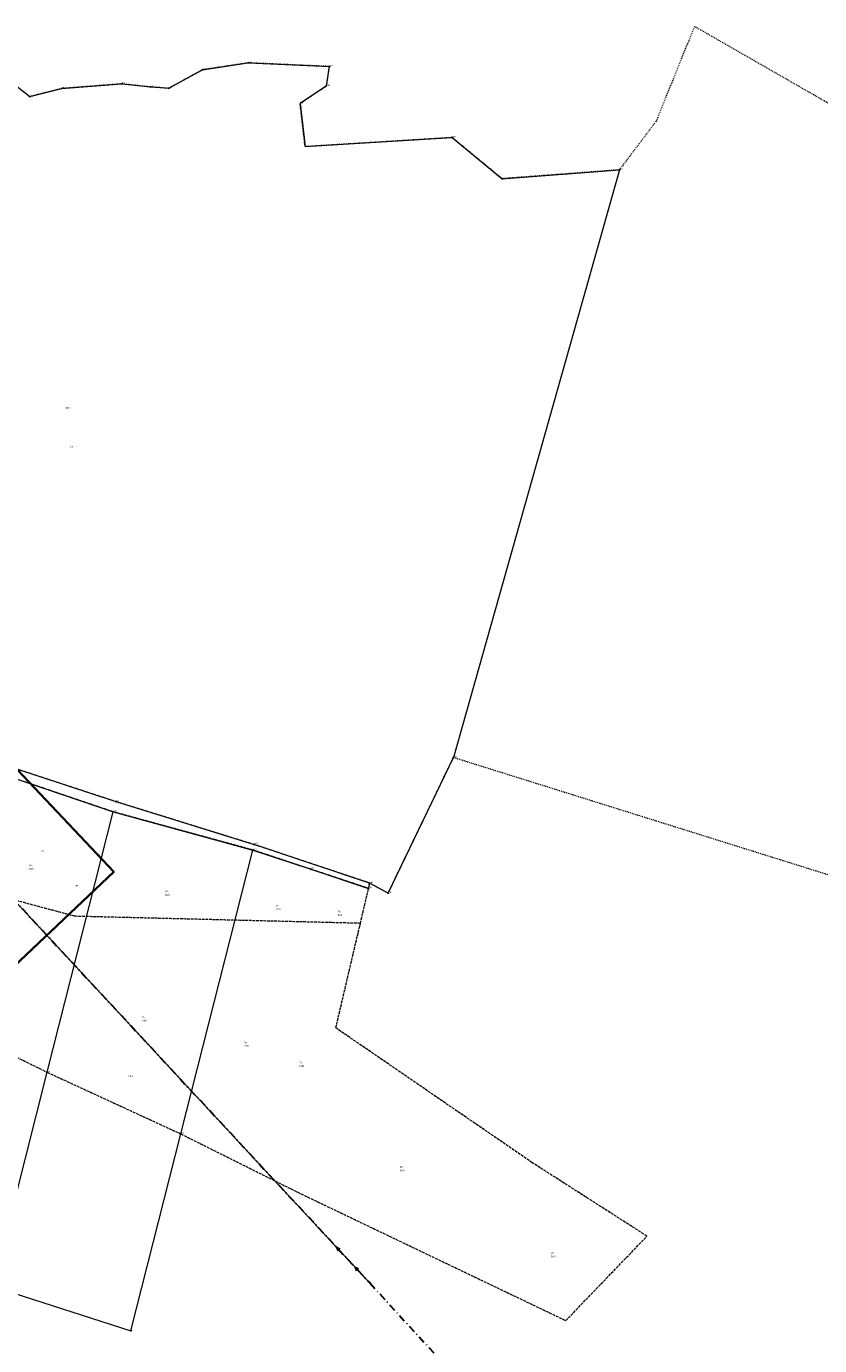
# Model space of a CAD drawing. Header units: metres. Extents: x 6524698 to 6533081, y 5883213 to 5896811.
# Tile 26 of 167: x 6529701 to 6530139, y 5885958 to 5886685. Entities that reach past the tile are written whole.
import ezdxf
from ezdxf.enums import TextEntityAlignment as Align

# ---------------------------------------------------------------- set-up
doc = ezdxf.new("R2010")
doc.units = ezdxf.units.M
doc.header["$MEASUREMENT"] = 0
for name, pattern in [('DASHDOT', [4, 2, -0.9, 0.2, -0.9]), ('mapa zasadnicza$0$219-500', [0]), ('mapa zasadnicza$0$egkk-500', [2, 1.5, -0.5]), ('mapa zasadnicza$0$egug-500', [1, 0.5, -0.5]), ('mapa zasadnicza$0$suep_wn_500', [0])]:
    doc.linetypes.add(name, pattern=pattern)
doc.layers.get('0').update_dxf_attribs({"lineweight": 0})
doc.layers.add('_trasa_os', color=1, linetype='DASHDOT', lineweight=30)
for name, color, linetype in [('mapa zasadnicza$0$000 Inne (niezydentyfikowane)', 7, 'Continuous'), ('mapa zasadnicza$0$202-punkt graniczny', 7, 'Continuous'), ('mapa zasadnicza$0$202-punkt graniczny-Atr103', 7, 'Continuous'), ('mapa zasadnicza$0$203-punkt graniczny', 7, 'Continuous'), ('mapa zasadnicza$0$203-punkt graniczny-Atr104', 7, 'Continuous'), ('mapa zasadnicza$0$209-oznaczenie konturu klasyfikacyjnego', 7, 'Continuous'), ('mapa zasadnicza$0$210-oznaczenie konturu użytku gruntowego', 7, 'Continuous'), ('mapa zasadnicza$0$211-numer działki ewidencyjnej', 7, 'Continuous'), ('mapa zasadnicza$0$217-kontur klasyfikacyjny', 7, 'Continuous'), ('mapa zasadnicza$0$218-kontur użytku gruntowego', 7, 'Continuous'), ('mapa zasadnicza$0$219-działka ewidencyjna', 7, 'Continuous'), ('mapa zasadnicza$0$pikieta naturalna', 7, 'Continuous'), ('mapa zasadnicza$0$pikieta naturalna-Atr2', 7, 'Continuous'), ('mapa zasadnicza$0$przewód elektroenergetyczny wysokiego napięcia', 7, 'Continuous')]:
    doc.layers.add(name, color=color, linetype=linetype)
doc.styles.add('mapa zasadnicza$0$STANDARD', font='Working1250', dxfattribs={"width": 0.75})

# ---------------------------------------------------------------- blocks, each defined once
blk = doc.blocks.new('mapa zasadnicza$0$203')
at = {"linetype": 'Continuous', "lineweight": 0}
h = blk.add_hatch(color=0, dxfattribs=at)
edge = h.paths.add_edge_path()
edge.add_arc((0, 0), 0.045, 0, 360)
blk = doc.blocks.new('mapa zasadnicza$0$202')
at = {"color": 0, "linetype": 'Continuous', "lineweight": 0}
blk.add_circle((0, 0), 0.25, dxfattribs=at)
blk = doc.blocks.new('mapa zasadnicza$0$PW01')
at = {"linetype": 'Continuous', "lineweight": 13}
h = blk.add_hatch(color=0, dxfattribs=at)
edge = h.paths.add_edge_path()
edge.add_arc((0, 0), 0.045, 0, 360)
blk = doc.blocks.new('mapa zasadnicza$0$SUEP3')
at = {"color": 0, "linetype": 'Continuous'}
for p, q in [((0, 0), (12.003, 0)), ((12.003, 0), (10.003, 0.75)), ((10.003, 0.75), (11.003, 0)), ((12.003, 0), (10.003, -0.75)), ((11.003, 0), (10.003, -0.75)), ((12.003, 0), (27.003, 0)), ((27.003, 0), (25.003, 0.75)), ((25.003, 0.75), (26.003, 0)), ((27.003, 0), (25.003, -0.75)), ((26.003, 0), (25.003, -0.75))]:
    blk.add_line(p, q, dxfattribs=at)

msp = doc.modelspace()

# ---------------------------------------------------------------- linework, layer by layer
at = {"layer": '_trasa_os', "color": 8, "linetype": 'DASHDOT', "ltscale": 2}
msp.add_lwpolyline([(6529644.25, 5886257.506), (6529890.573, 5885992.324), (6530121.643, 5885739.98)], dxfattribs=at)
at = {"layer": 'mapa zasadnicza$0$000 Inne (niezydentyfikowane)', "color": 7, "linetype": 'Continuous', "lineweight": 35, "flags": 128}
msp.add_lwpolyline([(6529674.185, 5886298.6), (6529749.195, 5886219.106), (6529676.463, 5886150.477)], dxfattribs=at)
at = {"layer": 'mapa zasadnicza$0$217-kontur klasyfikacyjny', "color": 92, "linetype": 'mapa zasadnicza$0$egkk-500', "lineweight": 18, "flags": 128}
for points in [[(6529748.96, 5886252.27), (6529699.48, 5886269.05)], [(6529825.98, 5886231.22), (6529748.96, 5886252.27)], [(6529857.87, 5886220.63), (6529825.98, 5886231.22)], [(6529727.79, 5886194.68), (6529619.76, 5886223.65)], [(6529889.77, 5886210.04), (6529857.87, 5886220.63)], [(6529885.25, 5886190.79), (6529889.77, 5886210.04)], [(6529885.25, 5886190.79), (6529727.79, 5886194.68)], [(6529884.07, 5886185.76), (6529885.25, 5886190.79)], [(6529876.79, 5886154.76), (6529884.07, 5886185.76)], [(6529604.12, 5886162.27), (6529712.49, 5886108.68)], [(6529871.72, 5886133.13), (6529876.79, 5886154.76)], [(6529980.03, 5886058.83), (6529871.72, 5886133.13)], [(6529712.49, 5886108.68), (6529786.23, 5886074.69)], [(6529786.23, 5886074.69), (6529850.68, 5886042.52)], [(6530043.31, 5886018.31), (6529980.03, 5886058.83)], [(6529850.68, 5886042.52), (6529933.45, 5886002.89)], [(6530020.82, 5885994.93), (6530043.31, 5886018.31)], [(6529933.45, 5886002.89), (6529998.55, 5885971.75)], [(6529998.55, 5885971.75), (6530020.82, 5885994.93)]]:
    msp.add_lwpolyline(points, dxfattribs=at)
at = {"layer": 'mapa zasadnicza$0$218-kontur użytku gruntowego', "color": 3, "linetype": 'mapa zasadnicza$0$egug-500', "lineweight": 18, "flags": 128}
for points in [[(6530069.5, 5886685.35), (6530048.25, 5886632.85)], [(6530214.38, 5886602.13), (6530069.5, 5886685.35)], [(6529823.4, 5886665.23), (6529798.23, 5886661.46)], [(6529868.15, 5886663.25), (6529823.4, 5886665.23)], [(6529702.88, 5886646.63), (6529689.42, 5886657.35)], [(6529798.23, 5886661.46), (6529779.57, 5886651.23)], [(6529866.64, 5886652.56), (6529868.15, 5886663.25)], [(6529720.52, 5886651.1), (6529702.88, 5886646.63)], [(6529753.7, 5886653.66), (6529720.52, 5886651.1)], [(6529769.42, 5886651.93), (6529753.7, 5886653.66)], [(6529779.57, 5886651.23), (6529769.42, 5886651.93)], [(6529852, 5886642.86), (6529866.64, 5886652.56)], [(6529854.75, 5886619.04), (6529852, 5886642.86)], [(6530048.25, 5886632.85), (6530028.07, 5886606.25)], [(6529935.89, 5886624.07), (6529854.75, 5886619.04)], [(6529963.48, 5886601.36), (6529935.89, 5886624.07)], [(6530028.07, 5886606.25), (6529963.48, 5886601.36)], [(6529750.37, 5886257.9), (6529637.91, 5886294.84)], [(6529900.55, 5886207.48), (6529936.6, 5886282.32)], [(6529936.6, 5886282.32), (6530118.7, 5886225.33)], [(6529748.96, 5886252.27), (6529699.48, 5886269.05)], [(6529826.72, 5886234.21), (6529750.37, 5886257.9)], [(6529825.98, 5886231.22), (6529748.96, 5886252.27)], [(6529857.87, 5886220.63), (6529825.98, 5886231.22)], [(6529890.34, 5886213.02), (6529826.72, 5886234.21)], [(6529727.79, 5886194.68), (6529619.76, 5886223.65)], [(6529889.77, 5886210.04), (6529857.87, 5886220.63)], [(6530118.7, 5886225.33), (6530155.39, 5886213.84)], [(6529889.77, 5886210.04), (6529890.34, 5886213.02)], [(6529890.34, 5886213.02), (6529900.55, 5886207.48)], [(6529885.25, 5886190.79), (6529889.77, 5886210.04)], [(6529885.25, 5886190.79), (6529727.79, 5886194.68)], [(6529884.07, 5886185.76), (6529885.25, 5886190.79)], [(6529876.79, 5886154.76), (6529884.07, 5886185.76)], [(6529604.12, 5886162.27), (6529712.49, 5886108.68)], [(6529871.72, 5886133.13), (6529876.79, 5886154.76)], [(6529980.03, 5886058.83), (6529871.72, 5886133.13)], [(6529712.49, 5886108.68), (6529786.23, 5886074.69)], [(6529786.23, 5886074.69), (6529850.68, 5886042.52)], [(6530043.31, 5886018.31), (6529980.03, 5886058.83)], [(6529850.68, 5886042.52), (6529933.45, 5886002.89)], [(6530020.82, 5885994.93), (6530043.31, 5886018.31)], [(6529933.45, 5886002.89), (6529998.55, 5885971.75)], [(6529998.55, 5885971.75), (6530020.82, 5885994.93)]]:
    msp.add_lwpolyline(points, dxfattribs=at)
at = {"layer": 'mapa zasadnicza$0$219-działka ewidencyjna', "color": 7, "linetype": 'mapa zasadnicza$0$219-500', "lineweight": 18, "flags": 128}
for points in [[(6529798.23, 5886661.46), (6529823.4, 5886665.23)], [(6529823.4, 5886665.23), (6529868.15, 5886663.25)], [(6529689.42, 5886657.35), (6529702.88, 5886646.63)], [(6529779.57, 5886651.23), (6529798.23, 5886661.46)], [(6529866.64, 5886652.56), (6529868.15, 5886663.25)], [(6529702.88, 5886646.63), (6529720.52, 5886651.1)], [(6529720.52, 5886651.1), (6529753.7, 5886653.66)], [(6529753.7, 5886653.66), (6529769.42, 5886651.93)], [(6529769.42, 5886651.93), (6529779.57, 5886651.23)], [(6529866.64, 5886652.56), (6529852, 5886642.86)], [(6529852, 5886642.86), (6529854.75, 5886619.04)], [(6529854.75, 5886619.04), (6529935.89, 5886624.07)], [(6529935.89, 5886624.07), (6529963.48, 5886601.36)], [(6530028.07, 5886606.25), (6529936.6, 5886282.32)], [(6529963.48, 5886601.36), (6530028.07, 5886606.25)], [(6529637.91, 5886294.84), (6529750.37, 5886257.9)], [(6529636.73, 5886290.33), (6529748.96, 5886252.27)], [(6529900.55, 5886207.48), (6529936.6, 5886282.32)], [(6529750.37, 5886257.9), (6529826.72, 5886234.21)], [(6529712.49, 5886108.68), (6529748.96, 5886252.27)], [(6529748.96, 5886252.27), (6529825.98, 5886231.22)], [(6529786.23, 5886074.69), (6529825.98, 5886231.22)], [(6529825.98, 5886231.22), (6529857.87, 5886220.63)], [(6529890.34, 5886213.02), (6529826.72, 5886234.21)], [(6529857.87, 5886220.63), (6529889.77, 5886210.04)], [(6529890.34, 5886213.02), (6529889.77, 5886210.04)], [(6529900.55, 5886207.48), (6529890.34, 5886213.02)], [(6529682.48, 5885990.49), (6529712.49, 5886108.68)], [(6529758.67, 5885966.14), (6529786.23, 5886074.69)], [(6529682.48, 5885990.49), (6529758.67, 5885966.14)]]:
    msp.add_lwpolyline(points, dxfattribs=at)
at = {"layer": 'mapa zasadnicza$0$przewód elektroenergetyczny wysokiego napięcia', "color": 1, "linetype": 'mapa zasadnicza$0$suep_wn_500', "lineweight": 18, "flags": 128}
msp.add_lwpolyline([(6529644.18, 5886257.43), (6529890.53, 5885992.37)], dxfattribs=at)

# ---------------------------------------------------------------- block references
at = {"layer": 'mapa zasadnicza$0$202-punkt graniczny', "color": 7, "linetype": 'Continuous', "lineweight": 18}
for p in [(6529823.4, 5886665.23), (6529868.15, 5886663.25), (6529798.23, 5886661.46), (6529720.52, 5886651.1), (6529753.7, 5886653.66), (6529769.42, 5886651.93), (6529779.57, 5886651.23), (6529702.88, 5886646.63), (6529935.89, 5886624.07), (6530028.07, 5886606.25), (6529963.48, 5886601.36), (6529936.6, 5886282.32), (6529750.37, 5886257.9), (6529826.72, 5886234.21), (6529825.98, 5886231.22), (6529857.87, 5886220.63), (6529890.34, 5886213.02), (6529889.77, 5886210.04), (6529900.55, 5886207.48), (6529786.23, 5886074.69), (6529758.67, 5885966.14)]:
    msp.add_blockref('mapa zasadnicza$0$202', p, dxfattribs=at)
at = {"layer": 'mapa zasadnicza$0$203-punkt graniczny', "color": 7, "linetype": 'Continuous', "lineweight": 18}
for p in [(6529866.64, 5886652.56), (6529852, 5886642.86), (6529854.75, 5886619.04), (6529748.96, 5886252.27), (6529712.49, 5886108.68)]:
    msp.add_blockref('mapa zasadnicza$0$203', p, dxfattribs=at)
at = {"layer": 'mapa zasadnicza$0$pikieta naturalna', "color": 7, "linetype": 'Continuous', "lineweight": 13}
for p in [(6529708.68, 5886230.56), (6529727.56, 5886211.35), (6529714.13, 5886186.76)]:
    msp.add_blockref('mapa zasadnicza$0$PW01', p, dxfattribs=at)
at = {"layer": 'mapa zasadnicza$0$przewód elektroenergetyczny wysokiego napięcia', "color": 1, "linetype": 'Continuous', "lineweight": 18, "rotation": 132.905}
msp.add_blockref('mapa zasadnicza$0$SUEP3', (6529890.53, 5885992.37), dxfattribs=at)

# ---------------------------------------------------------------- texts
at = {"layer": 'mapa zasadnicza$0$202-punkt graniczny-Atr103', "color": 7, "style": 'mapa zasadnicza$0$STANDARD', "width": 0.667}
for s, p in [('7560', (6529823.4, 5886665.23)), ('7566', (6529868.15, 5886663.25)), ('7559', (6529798.23, 5886661.46)), ('7550', (6529720.52, 5886651.1)), ('7554', (6529753.7, 5886653.66)), ('7556', (6529769.42, 5886651.93)), ('7557', (6529779.57, 5886651.23)), ('7548', (6529702.88, 5886646.63)), ('7570', (6529935.89, 5886624.07)), ('7573', (6530028.07, 5886606.25)), ('7572', (6529963.48, 5886601.36)), ('8799', (6529936.6, 5886282.32)), ('7553', (6529750.37, 5886257.9)), ('8868', (6529890.34, 5886213.02)), ('7569', (6529900.55, 5886207.48))]:
    msp.add_text(s, height=0.75, dxfattribs=at).set_placement(p)
for s, p in [('9478', (6529826.72, 5886234.21)), ('9476', (6529825.98, 5886231.22)), ('9480', (6529857.87, 5886220.63)), ('9481', (6529889.77, 5886210.04)), ('9474', (6529786.23, 5886074.69)), ('9473', (6529758.67, 5885966.14))]:
    msp.add_text(s, height=0.75, dxfattribs=at).set_placement(p, align=Align.BOTTOM_LEFT)
at = {"layer": 'mapa zasadnicza$0$203-punkt graniczny-Atr104', "color": 7, "style": 'mapa zasadnicza$0$STANDARD', "width": 0.667}
for s, p in [('1632', (6529866.64, 5886652.56)), ('7563', (6529852, 5886642.86)), ('7564', (6529854.75, 5886619.04)), ('7552', (6529748.96, 5886252.27)), ('7549', (6529712.49, 5886108.68))]:
    msp.add_text(s, height=0.75, dxfattribs=at).set_placement(p)
at = {"layer": 'mapa zasadnicza$0$209-oznaczenie konturu klasyfikacyjnego', "color": 3, "linetype": 'Continuous', "lineweight": 18, "style": 'mapa zasadnicza$0$STANDARD', "width": 0.79}
for s, p in [('PsV', (6529702.79, 5886221.27)), ('PsV', (6529777.82, 5886206.91)), ('PsV', (6529838.97, 5886199.07)), ('PsV', (6529872.81, 5886195.89)), ('PsIV', (6529764.65, 5886137.76)), ('PsIV', (6529821.06, 5886123.76)), ('PsIV', (6529851.41, 5886112.6)), ('PsIV', (6529906.99, 5886055.05)), ('PsIV', (6529990.33, 5886007.52))]:
    msp.add_text(s, height=1, dxfattribs=at).set_placement(p, align=Align.TOP_LEFT)
at = {"layer": 'mapa zasadnicza$0$210-oznaczenie konturu użytku gruntowego', "color": 3, "linetype": 'Continuous', "lineweight": 18, "style": 'mapa zasadnicza$0$STANDARD', "width": 0.79}
for s, p in [('Ls', (6529725.39, 5886453.23)), ('Ps', (6529702.79, 5886222.17)), ('Ps', (6529777.82, 5886207.81)), ('Ps', (6529838.97, 5886199.97)), ('Ps', (6529872.81, 5886196.79)), ('Ps', (6529764.65, 5886138.66)), ('Ps', (6529821.06, 5886124.66)), ('Ps', (6529851.41, 5886113.5)), ('Ps', (6529906.99, 5886055.95)), ('Ps', (6529990.33, 5886008.42))]:
    msp.add_text(s, height=1, dxfattribs=at).set_placement(p)
at = {"layer": 'mapa zasadnicza$0$211-numer działki ewidencyjnej', "color": 7, "linetype": 'Continuous', "lineweight": 18, "style": 'mapa zasadnicza$0$STANDARD', "width": 0.79}
for s, p in [('3006', (6529722.37, 5886475.54)), ('86/1', (6529757.4, 5886106.99))]:
    msp.add_text(s, height=1, dxfattribs=at).set_placement(p, align=Align.TOP_LEFT)
at = {"layer": 'mapa zasadnicza$0$pikieta naturalna-Atr2', "color": 7, "style": 'mapa zasadnicza$0$STANDARD', "width": 0.667}
for s, p in [('40.7', (6529709.12, 5886230.26)), ('40.5', (6529728.18, 5886211.11)), ('40.9', (6529714.85, 5886186.71))]:
    msp.add_text(s, height=0.75, dxfattribs=at).set_placement(p)

doc.saveas('drawing.dxf')
